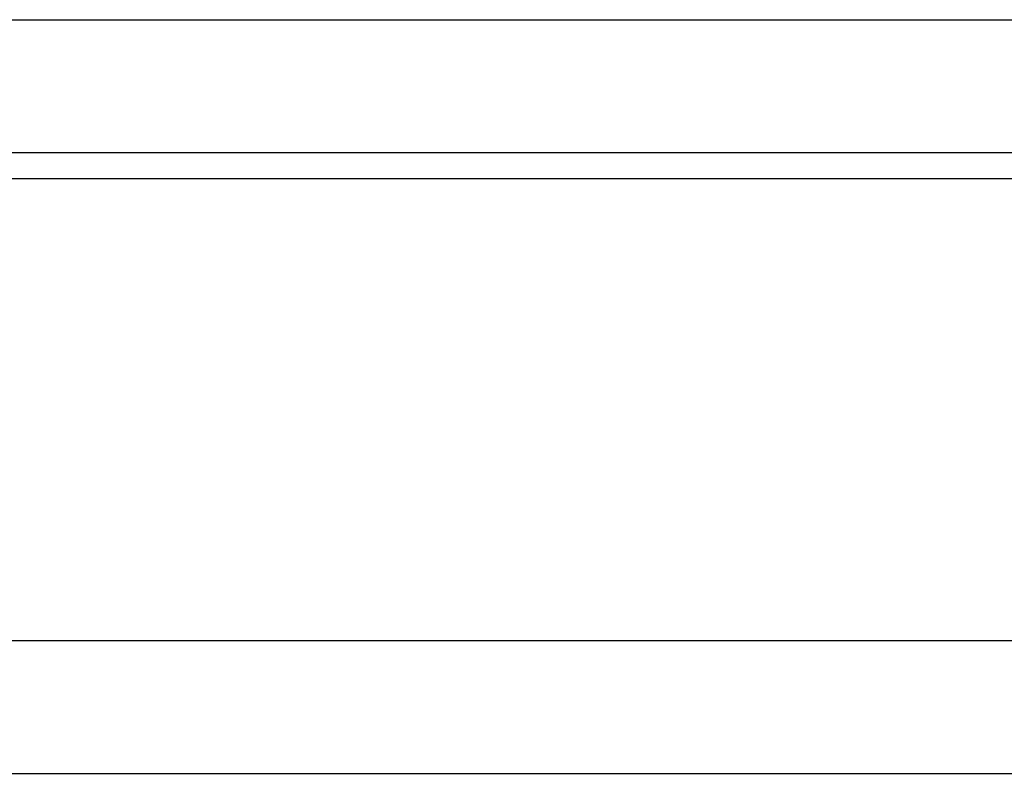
# Model space of a CAD drawing. Header units: millimetres. Extents: x 450 to 829, y 342 to 460.
# Tile 34 of 53: x 713.28 to 724.38, y 362.05 to 370.55. Entities that reach past the tile are written whole.
import ezdxf

# ---------------------------------------------------------------- set-up
doc = ezdxf.new("R2010")
doc.units = ezdxf.units.MM
doc.layers.add('OUT', color=3, linetype='CONTINUOUS')

msp = doc.modelspace()

# ---------------------------------------------------------------- linework, layer by layer
at = {"layer": 'OUT', "color": 0, "ltscale": 0.2}
for p, q in [((671.877, 370.547), (741.177, 370.547)), ((741.177, 369.047), (671.877, 369.047)), ((626.241, 368.757), (829.027, 368.757)), ((627.45, 363.547), (829.027, 363.547)), ((584.027, 362.047), (829.027, 362.047))]:
    msp.add_line(p, q, dxfattribs=at)

doc.saveas('drawing.dxf')
